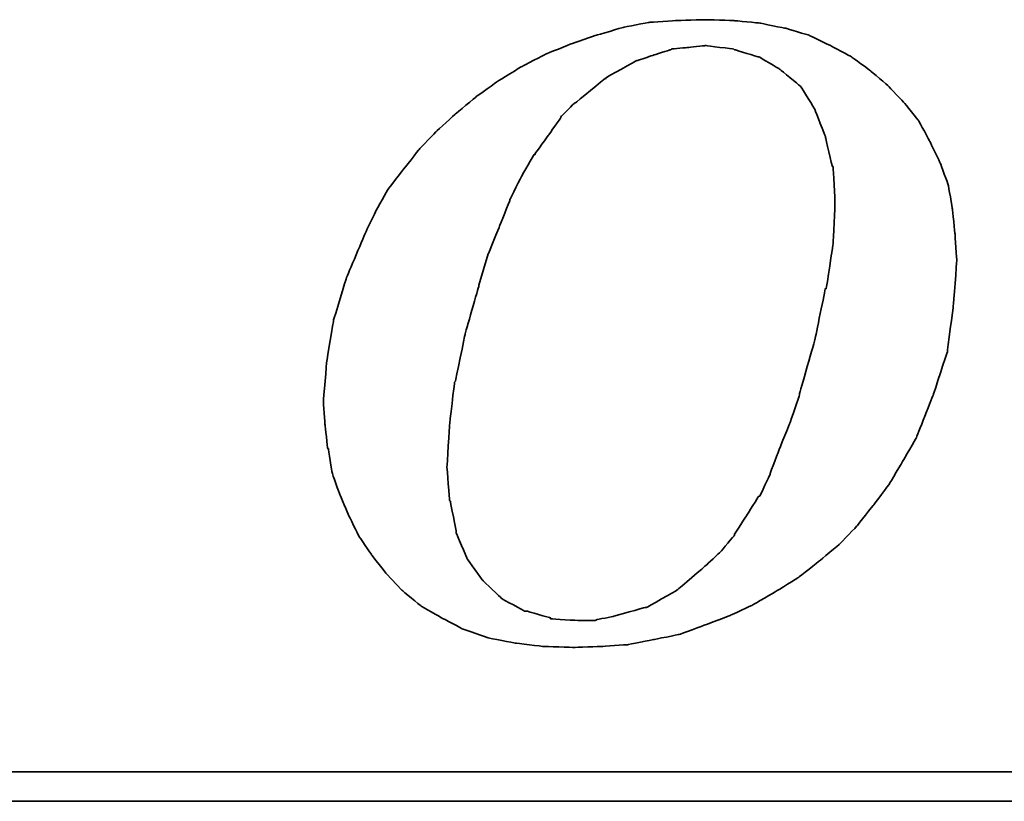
# Model space of a CAD drawing. Header units: millimetres. Extents: x 399 to 570, y 443 to 549.
# Tile 31 of 46: x 536.55 to 539.12, y 505.84 to 507.88. Entities that reach past the tile are written whole.
import ezdxf

# ---------------------------------------------------------------- set-up
doc = ezdxf.new("R2010")
doc.units = ezdxf.units.MM
doc.header["$LTSCALE"] = 0.1
doc.layers.add('DIM', color=4, linetype='CONTINUOUS')
doc.layers.add('layer 1', color=7, linetype='CONTINUOUS')

# ---------------------------------------------------------------- blocks, each defined once
blk = doc.blocks.new('TBI MOTION logo(完整正式版)')
at = {"layer": 'layer 1', "color": 22, "lineweight": 35}
for points, knots in [([(-11.34375, -6.98375), (-11.34375, -6.98375), (-10.91375, -7.43875), (-10.91375, -7.43875), (-10.91375, -7.43875), (-10.91375, -7.43875), (-10.38625, -7.87125), (-10.38625, -7.87125), (-10.38625, -7.87125), (-10.38625, -7.87125), (-9.81125, -8.20375), (-9.81125, -8.20375), (-9.81125, -8.20375), (-9.81125, -8.20375), (-9.21125, -8.51875), (-9.21125, -8.51875), (-9.21125, -8.51875), (-9.21125, -8.51875), (-8.51625, -8.75875), (-8.51625, -8.75875), (-8.51625, -8.75875), (-8.51625, -8.75875), (-7.77125, -8.90375), (-7.77125, -8.90375), (-7.77125, -8.90375), (-7.77125, -8.90375), (-6.97875, -8.99875), (-6.97875, -8.99875), (-6.97875, -8.99875), (-6.97875, -8.99875), (-6.14125, -9.02375), (-6.14125, -9.02375), (-6.14125, -9.02375), (-6.14125, -9.02375), (-5.37125, -8.99875), (-5.37125, -8.99875), (-5.37125, -8.99875), (-5.37125, -8.99875), (-4.65375, -8.94875), (-4.65375, -8.94875), (-4.65375, -8.94875), (-4.65375, -8.94875), (-3.93375, -8.80625), (-3.93375, -8.80625), (-3.93375, -8.80625), (-3.93375, -8.80625), (-3.21375, -8.66375), (-3.21375, -8.66375), (-3.21375, -8.66375), (-3.21375, -8.66375), (-2.49375, -8.39875), (-2.49375, -8.39875), (-2.49375, -8.39875), (-2.49375, -8.39875), (-1.79875, -8.13375), (-1.79875, -8.13375), (-1.79875, -8.13375), (-1.79875, -8.13375), (-1.17375, -7.84375), (-1.17375, -7.84375), (-1.17375, -7.84375), (-1.17375, -7.84375), (-0.52375, -7.46375), (-0.52375, -7.46375), (-0.52375, -7.46375), (-0.52375, -7.46375), (0.10124, -7.07875), (0.10124, -7.07875), (0.10124, -7.07875), (0.10124, -7.07875), (0.67625, -6.62375), (0.67625, -6.62375), (0.67625, -6.62375), (0.67625, -6.62375), (1.24874, -6.14375), (1.24874, -6.14375), (1.24874, -6.14375), (1.24874, -6.14375), (1.72874, -5.64125), (1.72874, -5.64125), (1.72874, -5.64125), (1.72874, -5.64125), (2.18624, -5.06375), (2.18624, -5.06375), (2.18624, -5.06375), (2.18624, -5.06375), (2.61625, -4.48874), (2.61625, -4.48874), (2.61625, -4.48874), (2.61625, -4.48874), (3.00125, -3.83874), (3.00125, -3.83874), (3.00125, -3.83874), (3.00125, -3.83874), (3.36124, -3.21374), (3.36124, -3.21374), (3.36124, -3.21374), (3.36124, -3.21374), (3.84374, -1.99125), (3.84374, -1.99125), (3.84374, -1.99125), (3.84374, -1.99125), (4.22625, -0.81875), (4.22625, -0.81875), (4.22625, -0.81875), (4.22625, -0.81875), (4.39125, 0.45624), (4.39125, 0.45624), (4.39125, 0.45624), (4.39125, 0.45624), (4.48874, 1.70124), (4.48874, 1.70124), (4.48874, 1.70124), (4.48874, 1.70124), (4.43874, 2.44625), (4.43874, 2.44625), (4.43874, 2.44625), (4.43874, 2.44625), (4.36874, 3.14125), (4.36874, 3.14125), (4.36874, 3.14125), (4.36874, 3.14125), (4.25125, 3.81125), (4.25125, 3.81125), (4.25125, 3.81125), (4.25125, 3.81125), (4.03124, 4.41125), (4.03124, 4.41125), (4.03124, 4.41125), (4.03124, 4.41125), (3.74374, 5.01125), (3.74374, 5.01125), (3.74374, 5.01125), (3.74374, 5.01125), (3.43124, 5.58875), (3.43124, 5.58875), (3.43124, 5.58875), (3.43124, 5.58875), (3.02625, 6.09125), (3.02625, 6.09125), (3.02625, 6.09125), (3.02625, 6.09125), (2.59374, 6.54875), (2.59374, 6.54875), (2.59374, 6.54875), (2.59374, 6.54875), (2.09124, 6.98125), (2.09124, 6.98125), (2.09124, 6.98125), (2.09124, 6.98125), (1.56124, 7.36625), (1.56124, 7.36625), (1.56124, 7.36625), (1.56124, 7.36625), (0.98624, 7.67625), (0.98624, 7.67625), (0.98624, 7.67625), (0.98624, 7.67625), (0.38624, 7.96375), (0.38624, 7.96375), (0.38624, 7.96375), (0.38624, 7.96375), (-0.25875, 8.15625), (-0.25875, 8.15625), (-0.25875, 8.15625), (-0.25875, 8.15625), (-0.98125, 8.30125), (-0.98125, 8.30125), (-0.98125, 8.30125), (-0.98125, 8.30125), (-1.70124, 8.37125), (-1.70124, 8.37125), (-1.70124, 8.37125), (-1.70124, 8.37125), (-2.49375, 8.39624), (-2.49375, 8.39624), (-2.49375, 8.39624), (-2.49375, 8.39624), (-3.28625, 8.37125), (-3.28625, 8.37125), (-3.28625, 8.37125), (-3.28625, 8.37125), (-4.05125, 8.32125), (-4.05125, 8.32125), (-4.05125, 8.32125), (-4.05125, 8.32125), (-4.77375, 8.18125), (-4.77375, 8.18125), (-4.77375, 8.18125), (-4.77375, 8.18125), (-5.51625, 7.96375), (-5.51625, 7.96375), (-5.51625, 7.96375), (-5.51625, 7.96375), (-6.21125, 7.72625), (-6.21125, 7.72625), (-6.21125, 7.72625), (-6.21125, 7.72625), (-6.92875, 7.43625), (-6.92875, 7.43625), (-6.92875, 7.43625), (-6.92875, 7.43625), (-7.57875, 7.10125), (-7.57875, 7.10125), (-7.57875, 7.10125), (-7.57875, 7.10125), (-8.24875, 6.69125), (-8.24875, 6.69125), (-8.24875, 6.69125), (-8.24875, 6.69125), (-8.84875, 6.26125), (-8.84875, 6.26125), (-8.84875, 6.26125), (-8.84875, 6.26125), (-9.42625, 5.78125), (-9.42625, 5.78125), (-9.42625, 5.78125), (-9.42625, 5.78125), (-9.95375, 5.30125), (-9.95375, 5.30125), (-9.95375, 5.30125), (-9.95375, 5.30125), (-10.43375, 4.79624), (-10.43375, 4.79624), (-10.43375, 4.79624), (-10.43375, 4.79624), (-10.88875, 4.22125), (-10.88875, 4.22125), (-10.88875, 4.22125), (-10.88875, 4.22125), (-11.29875, 3.69375), (-11.29875, 3.69375), (-11.29875, 3.69375), (-11.29875, 3.69375), (-11.63375, 3.09125), (-11.63375, 3.09125), (-11.63375, 3.09125), (-11.63375, 3.09125), (-11.91875, 2.49625), (-11.91875, 2.49625), (-11.91875, 2.49625), (-11.91875, 2.49625), (-12.44875, 1.24625), (-12.44875, 1.24625), (-12.44875, 1.24625), (-12.44875, 1.24625), (-12.80875, 0.06874), (-12.80875, 0.06874), (-12.80875, 0.06874), (-12.80875, 0.06874), (-12.99875, -1.07875), (-12.99875, -1.07875), (-12.99875, -1.07875), (-12.99875, -1.07875), (-13.09375, -2.18375), (-13.09375, -2.18375), (-13.09375, -2.18375), (-13.09375, -2.18375), (-13.04875, -2.85375), (-13.04875, -2.85375), (-13.04875, -2.85375), (-13.04875, -2.85375), (-12.97375, -3.50375), (-12.97375, -3.50375), (-12.97375, -3.50375), (-12.97375, -3.50375), (-12.95375, -3.50375), (-12.95375, -3.50375), (-12.95375, -3.50375), (-12.95375, -3.50375), (-12.85375, -4.17375), (-12.85375, -4.17375), (-12.85375, -4.17375), (-12.85375, -4.17375), (-12.63875, -4.77624), (-12.63875, -4.77624), (-12.63875, -4.77624), (-12.63875, -4.77624), (-12.39875, -5.35125), (-12.39875, -5.35125), (-12.39875, -5.35125), (-12.39875, -5.35125), (-12.11375, -5.92875), (-12.11375, -5.92875), (-12.11375, -5.92875), (-12.11375, -5.92875), (-11.75375, -6.45375), (-11.75375, -6.45375), (-11.75375, -6.45375), (-11.75375, -6.45375), (-11.34375, -6.98375), (-11.34375, -6.98375)], [0, 0, 0, 0, 0.01369863, 0.01369863, 0.01369863, 0.01369864, 0.02739726, 0.02739726, 0.02739726, 0.02739727, 0.04109589, 0.04109589, 0.04109589, 0.0410959, 0.05479452, 0.05479452, 0.05479452, 0.05479453, 0.06849315, 0.06849315, 0.06849315, 0.06849316, 0.08219178, 0.08219178, 0.08219178, 0.08219179, 0.09589041, 0.09589041, 0.09589041, 0.09589042, 0.10958904, 0.10958904, 0.10958904, 0.10958905, 0.12328767, 0.12328767, 0.12328767, 0.12328768, 0.1369863, 0.1369863, 0.1369863, 0.13698631, 0.15068493, 0.15068493, 0.15068493, 0.15068494, 0.16438356, 0.16438356, 0.16438356, 0.16438357, 0.17808219, 0.17808219, 0.17808219, 0.1780822, 0.19178082, 0.19178082, 0.19178082, 0.19178083, 0.20547945, 0.20547945, 0.20547945, 0.20547946, 0.21917808, 0.21917808, 0.21917808, 0.21917809, 0.23287671, 0.23287671, 0.23287671, 0.23287672, 0.24657534, 0.24657534, 0.24657534, 0.24657535, 0.26027397, 0.26027397, 0.26027397, 0.26027398, 0.2739726, 0.2739726, 0.2739726, 0.27397261, 0.28767123, 0.28767123, 0.28767123, 0.28767124, 0.30136986, 0.30136986, 0.30136986, 0.30136987, 0.31506849, 0.31506849, 0.31506849, 0.3150685, 0.32876712, 0.32876712, 0.32876712, 0.32876713, 0.34246575, 0.34246575, 0.34246575, 0.34246576, 0.35616438, 0.35616438, 0.35616438, 0.35616439, 0.36986301, 0.36986301, 0.36986301, 0.36986302, 0.38356164, 0.38356164, 0.38356164, 0.38356165, 0.39726027, 0.39726027, 0.39726027, 0.39726028, 0.4109589, 0.4109589, 0.4109589, 0.41095891, 0.42465753, 0.42465753, 0.42465753, 0.42465754, 0.43835616, 0.43835616, 0.43835616, 0.43835617, 0.45205479, 0.45205479, 0.45205479, 0.4520548, 0.46575342, 0.46575342, 0.46575342, 0.46575343, 0.47945205, 0.47945205, 0.47945205, 0.47945206, 0.49315068, 0.49315068, 0.49315068, 0.49315069, 0.50684932, 0.50684932, 0.50684932, 0.50684933, 0.52054795, 0.52054795, 0.52054795, 0.52054796, 0.53424658, 0.53424658, 0.53424658, 0.53424659, 0.54794521, 0.54794521, 0.54794521, 0.54794522, 0.56164384, 0.56164384, 0.56164384, 0.56164385, 0.57534247, 0.57534247, 0.57534247, 0.57534248, 0.5890411, 0.5890411, 0.5890411, 0.58904111, 0.60273973, 0.60273973, 0.60273973, 0.60273974, 0.61643836, 0.61643836, 0.61643836, 0.61643837, 0.63013699, 0.63013699, 0.63013699, 0.630137, 0.64383562, 0.64383562, 0.64383562, 0.64383563, 0.65753425, 0.65753425, 0.65753425, 0.65753426, 0.67123288, 0.67123288, 0.67123288, 0.67123289, 0.68493151, 0.68493151, 0.68493151, 0.68493152, 0.69863014, 0.69863014, 0.69863014, 0.69863015, 0.71232877, 0.71232877, 0.71232877, 0.71232878, 0.7260274, 0.7260274, 0.7260274, 0.72602741, 0.73972603, 0.73972603, 0.73972603, 0.73972604, 0.75342466, 0.75342466, 0.75342466, 0.75342467, 0.76712329, 0.76712329, 0.76712329, 0.7671233, 0.78082192, 0.78082192, 0.78082192, 0.78082193, 0.79452055, 0.79452055, 0.79452055, 0.79452056, 0.80821918, 0.80821918, 0.80821918, 0.80821919, 0.82191781, 0.82191781, 0.82191781, 0.82191782, 0.83561644, 0.83561644, 0.83561644, 0.83561645, 0.84931507, 0.84931507, 0.84931507, 0.84931508, 0.8630137, 0.8630137, 0.8630137, 0.86301371, 0.87671233, 0.87671233, 0.87671233, 0.87671234, 0.89041096, 0.89041096, 0.89041096, 0.89041097, 0.90410959, 0.90410959, 0.90410959, 0.9041096, 0.91780822, 0.91780822, 0.91780822, 0.91780823, 0.93150685, 0.93150685, 0.93150685, 0.93150686, 0.94520548, 0.94520548, 0.94520548, 0.94520549, 0.95890411, 0.95890411, 0.95890411, 0.95890412, 0.97260274, 0.97260274, 0.97260274, 0.97260275, 0.98630137, 0.98630137, 0.98630137, 0.98630138, 1, 1, 1, 1]), ([(-8.77875, 1.03124), (-8.77875, 1.03124), (-8.51625, 1.89625), (-8.51625, 1.89625), (-8.51625, 1.89625), (-8.51625, 1.89625), (-8.20375, 2.66375), (-8.20375, 2.66375), (-8.20375, 2.66375), (-8.20375, 2.66375), (-7.91625, 3.38125), (-7.91625, 3.38125), (-7.91625, 3.38125), (-7.91625, 3.38125), (-7.91625, 3.40624), (-7.91625, 3.40624), (-7.91625, 3.40624), (-7.91625, 3.40624), (-7.57875, 4.07624), (-7.57875, 4.07624), (-7.57875, 4.07624), (-7.57875, 4.07624), (-7.24375, 4.65125), (-7.24375, 4.65125), (-7.24375, 4.65125), (-7.24375, 4.65125), (-7.21875, 4.65125), (-7.21875, 4.65125), (-7.21875, 4.65125), (-7.21875, 4.65125), (-7.21875, 4.67624), (-7.21875, 4.67624), (-7.21875, 4.67624), (-7.21875, 4.67624), (-6.83625, 5.20375), (-6.83625, 5.20375), (-6.83625, 5.20375), (-6.83625, 5.20375), (-6.49875, 5.68625), (-6.49875, 5.68625), (-6.49875, 5.68625), (-6.49875, 5.68625), (-6.49875, 5.70625), (-6.49875, 5.70625), (-6.49875, 5.70625), (-6.49875, 5.70625), (-6.11625, 6.09125), (-6.11625, 6.09125), (-6.11625, 6.09125), (-6.11625, 6.09125), (-6.09125, 6.09125), (-6.09125, 6.09125), (-6.09125, 6.09125), (-6.09125, 6.09125), (-5.27375, 6.76625), (-5.27375, 6.76625), (-5.27375, 6.76625), (-5.27375, 6.76625), (-5.24875, 6.76625), (-5.24875, 6.76625), (-5.24875, 6.76625), (-5.24875, 6.76625), (-5.24875, 6.78625), (-5.24875, 6.78625), (-5.24875, 6.78625), (-5.24875, 6.78625), (-4.38875, 7.26624), (-4.38875, 7.26624), (-4.38875, 7.26624), (-4.38875, 7.26624), (-4.36125, 7.26624), (-4.36125, 7.26624), (-4.36125, 7.26624), (-4.36125, 7.26624), (-3.93375, 7.41125), (-3.93375, 7.41125), (-3.93375, 7.41125), (-3.93375, 7.41125), (-3.47375, 7.55625), (-3.47375, 7.55625), (-3.47375, 7.55625), (-3.47375, 7.55625), (-3.45375, 7.55625), (-3.45375, 7.55625), (-3.45375, 7.55625), (-3.45375, 7.55625), (-3.42875, 7.58124), (-3.42875, 7.58124), (-3.42875, 7.58124), (-3.42875, 7.58124), (-2.97375, 7.62625), (-2.97375, 7.62625), (-2.97375, 7.62625), (-2.97375, 7.62625), (-2.49375, 7.67625), (-2.49375, 7.67625), (-2.49375, 7.67625), (-2.49375, 7.67625), (-2.46875, 7.67625), (-2.46875, 7.67625), (-2.46875, 7.67625), (-2.46875, 7.67625), (-1.70124, 7.58124), (-1.70124, 7.58124), (-1.70124, 7.58124), (-1.70124, 7.58124), (-1.67875, 7.55625), (-1.67875, 7.55625), (-1.67875, 7.55625), (-1.67875, 7.55625), (-1.65375, 7.55625), (-1.65375, 7.55625), (-1.65375, 7.55625), (-1.65375, 7.55625), (-1.03125, 7.36625), (-1.03125, 7.36625), (-1.03125, 7.36625), (-1.03125, 7.36625), (-1.00625, 7.36625), (-1.00625, 7.36625), (-1.00625, 7.36625), (-1.00625, 7.36625), (-0.43124, 7.02624), (-0.43124, 7.02624), (-0.43124, 7.02624), (-0.43124, 7.02624), (-0.40625, 7.00624), (-0.40625, 7.00624), (-0.40625, 7.00624), (-0.40625, 7.00624), (0.12124, 6.57124), (0.12124, 6.57124), (0.12124, 6.57124), (0.12124, 6.57124), (0.14624, 6.54875), (0.14624, 6.54875), (0.14624, 6.54875), (0.14624, 6.54875), (0.17124, 6.52375), (0.17124, 6.52375), (0.17124, 6.52375), (0.17124, 6.52375), (0.55625, 5.89875), (0.55625, 5.89875), (0.55625, 5.89875), (0.55625, 5.89875), (0.55625, 5.87625), (0.55625, 5.87625), (0.55625, 5.87625), (0.55625, 5.87625), (0.84124, 5.15625), (0.84124, 5.15625), (0.84124, 5.15625), (0.84124, 5.15625), (0.84124, 5.13125), (0.84124, 5.13125), (0.84124, 5.13125), (0.84124, 5.13125), (1.03624, 4.31875), (1.03624, 4.31875), (1.03624, 4.31875), (1.03624, 4.31875), (1.05624, 4.31875), (1.05624, 4.31875), (1.05624, 4.31875), (1.05624, 4.31875), (1.05624, 4.29125), (1.05624, 4.29125), (1.05624, 4.29125), (1.05624, 4.29125), (1.10625, 3.33125), (1.10625, 3.33125), (1.10625, 3.33125), (1.10625, 3.33125), (1.10625, 3.30875), (1.10625, 3.30875), (1.10625, 3.30875), (1.10625, 3.30875), (1.05624, 2.20624), (1.05624, 2.20624), (1.05624, 2.20624), (1.05624, 2.20624), (1.05624, 2.18124), (1.05624, 2.18124), (1.05624, 2.18124), (1.05624, 2.18124), (0.86624, 0.93624), (0.86624, 0.93624), (0.86624, 0.93624), (0.86624, 0.93624), (0.84124, 0.93624), (0.84124, 0.93624), (0.84124, 0.93624), (0.84124, 0.93624), (0.55625, -0.45874), (0.55625, -0.45874), (0.55625, -0.45874), (0.55625, -0.45874), (0.12124, -1.99125), (0.12124, -1.99125), (0.12124, -1.99125), (0.12124, -1.99125), (0.12124, -2.01874), (0.12124, -2.01874), (0.12124, -2.01874), (0.12124, -2.01874), (-0.13874, -2.78375), (-0.13874, -2.78375), (-0.13874, -2.78375), (-0.13874, -2.78375), (-0.43124, -3.50375), (-0.43124, -3.50375), (-0.43124, -3.50375), (-0.43124, -3.50375), (-0.69375, -4.19875), (-0.69375, -4.19875), (-0.69375, -4.19875), (-0.69375, -4.19875), (-0.69375, -4.22375), (-0.69375, -4.22375), (-0.69375, -4.22375), (-0.69375, -4.22375), (-0.98125, -4.82374), (-0.98125, -4.82374), (-0.98125, -4.82374), (-0.98125, -4.82374), (-1.00625, -4.82374), (-1.00625, -4.82374), (-1.00625, -4.82374), (-1.00625, -4.82374), (-1.33875, -5.35125), (-1.33875, -5.35125), (-1.33875, -5.35125), (-1.33875, -5.35125), (-1.67875, -5.87875), (-1.67875, -5.87875), (-1.67875, -5.87875), (-1.67875, -5.87875), (-1.67875, -5.90375), (-1.67875, -5.90375), (-1.67875, -5.90375), (-1.67875, -5.90375), (-2.05875, -6.35875), (-2.05875, -6.35875), (-2.05875, -6.35875), (-2.05875, -6.35875), (-2.08375, -6.38375), (-2.08375, -6.38375), (-2.08375, -6.38375), (-2.08375, -6.38375), (-2.46875, -6.74375), (-2.46875, -6.74375), (-2.46875, -6.74375), (-2.46875, -6.74375), (-3.25875, -7.41625), (-3.25875, -7.41625), (-3.25875, -7.41625), (-3.25875, -7.41625), (-3.28625, -7.43875), (-3.28625, -7.43875), (-3.28625, -7.43875), (-3.28625, -7.43875), (-4.12375, -7.91875), (-4.12375, -7.91875), (-4.12375, -7.91875), (-4.12375, -7.91875), (-4.14875, -7.91875), (-4.14875, -7.91875), (-4.14875, -7.91875), (-4.14875, -7.91875), (-4.17125, -7.91875), (-4.17125, -7.91875), (-4.17125, -7.91875), (-4.17125, -7.91875), (-5.03375, -8.15875), (-5.03375, -8.15875), (-5.03375, -8.15875), (-5.03375, -8.15875), (-5.51625, -8.25625), (-5.51625, -8.25625), (-5.51625, -8.25625), (-5.51625, -8.25625), (-5.54125, -8.27875), (-5.54125, -8.27875), (-5.54125, -8.27875), (-5.54125, -8.27875), (-5.56375, -8.27875), (-5.56375, -8.27875), (-5.56375, -8.27875), (-5.56375, -8.27875), (-5.99625, -8.27875), (-5.99625, -8.27875), (-5.99625, -8.27875), (-5.99625, -8.27875), (-6.76375, -8.23125), (-6.76375, -8.23125), (-6.76375, -8.23125), (-6.76375, -8.23125), (-6.78875, -8.23125), (-6.78875, -8.23125), (-6.78875, -8.23125), (-6.78875, -8.23125), (-6.78875, -8.20375), (-6.78875, -8.20375), (-6.78875, -8.20375), (-6.78875, -8.20375), (-7.45875, -8.01375), (-7.45875, -8.01375), (-7.45875, -8.01375), (-7.45875, -8.01375), (-7.48375, -8.01375), (-7.48375, -8.01375), (-7.48375, -8.01375), (-7.48375, -8.01375), (-7.50875, -8.01375), (-7.50875, -8.01375), (-7.50875, -8.01375), (-7.50875, -8.01375), (-8.13125, -7.67875), (-8.13125, -7.67875), (-8.13125, -7.67875), (-8.13125, -7.67875), (-8.15625, -7.65375), (-8.15625, -7.65375), (-8.15625, -7.65375), (-8.15625, -7.65375), (-8.65875, -7.17375), (-8.65875, -7.17375), (-8.65875, -7.17375), (-8.65875, -7.17375), (-8.68375, -7.14875), (-8.68375, -7.14875), (-8.68375, -7.14875), (-8.68375, -7.14875), (-9.08875, -6.57375), (-9.08875, -6.57375), (-9.08875, -6.57375), (-9.08875, -6.57375), (-9.11375, -6.54875), (-9.11375, -6.54875), (-9.11375, -6.54875), (-9.11375, -6.54875), (-9.11375, -6.52875), (-9.11375, -6.52875), (-9.11375, -6.52875), (-9.11375, -6.52875), (-9.40375, -5.85375), (-9.40375, -5.85375), (-9.40375, -5.85375), (-9.40375, -5.85375), (-9.40375, -5.82875), (-9.40375, -5.82875), (-9.40375, -5.82875), (-9.40375, -5.82875), (-9.56875, -4.96875), (-9.56875, -4.96875), (-9.56875, -4.96875), (-9.56875, -4.96875), (-9.59375, -4.94375), (-9.59375, -4.94375), (-9.59375, -4.94375), (-9.59375, -4.94375), (-9.66375, -4.03375), (-9.66375, -4.03375), (-9.66375, -4.03375), (-9.66375, -4.03375), (-9.66375, -4.00875), (-9.66375, -4.00875), (-9.66375, -4.00875), (-9.66375, -4.00875), (-9.59375, -2.85375), (-9.59375, -2.85375), (-9.59375, -2.85375), (-9.59375, -2.85375), (-9.45125, -1.65875), (-9.45125, -1.65875), (-9.45125, -1.65875), (-9.45125, -1.65875), (-9.42625, -1.63375), (-9.42625, -1.63375), (-9.42625, -1.63375), (-9.42625, -1.63375), (-9.16125, -0.33875), (-9.16125, -0.33875), (-9.16125, -0.33875), (-9.16125, -0.33875), (-8.77875, 1.00624), (-8.77875, 1.00624), (-8.77875, 1.00624), (-8.77875, 1.00624), (-8.77875, 1.03124), (-8.77875, 1.03124)], [0, 0, 0, 0, 0.01020408, 0.01020408, 0.01020408, 0.01020409, 0.02040816, 0.02040816, 0.02040816, 0.02040817, 0.03061224, 0.03061224, 0.03061224, 0.03061225, 0.04081633, 0.04081633, 0.04081633, 0.04081634, 0.05102041, 0.05102041, 0.05102041, 0.05102042, 0.06122449, 0.06122449, 0.06122449, 0.0612245, 0.07142857, 0.07142857, 0.07142857, 0.07142858, 0.08163265, 0.08163265, 0.08163265, 0.08163266, 0.09183673, 0.09183673, 0.09183673, 0.09183674, 0.10204082, 0.10204082, 0.10204082, 0.10204083, 0.1122449, 0.1122449, 0.1122449, 0.11224491, 0.12244898, 0.12244898, 0.12244898, 0.12244899, 0.13265306, 0.13265306, 0.13265306, 0.13265307, 0.14285714, 0.14285714, 0.14285714, 0.14285715, 0.15306122, 0.15306122, 0.15306122, 0.15306123, 0.16326531, 0.16326531, 0.16326531, 0.16326532, 0.17346939, 0.17346939, 0.17346939, 0.1734694, 0.18367347, 0.18367347, 0.18367347, 0.18367348, 0.19387755, 0.19387755, 0.19387755, 0.19387756, 0.20408163, 0.20408163, 0.20408163, 0.20408164, 0.21428571, 0.21428571, 0.21428571, 0.21428572, 0.2244898, 0.2244898, 0.2244898, 0.22448981, 0.23469388, 0.23469388, 0.23469388, 0.23469389, 0.24489796, 0.24489796, 0.24489796, 0.24489797, 0.25510204, 0.25510204, 0.25510204, 0.25510205, 0.26530612, 0.26530612, 0.26530612, 0.26530613, 0.2755102, 0.2755102, 0.2755102, 0.27551021, 0.28571429, 0.28571429, 0.28571429, 0.2857143, 0.29591837, 0.29591837, 0.29591837, 0.29591838, 0.30612245, 0.30612245, 0.30612245, 0.30612246, 0.31632653, 0.31632653, 0.31632653, 0.31632654, 0.32653061, 0.32653061, 0.32653061, 0.32653062, 0.33673469, 0.33673469, 0.33673469, 0.3367347, 0.34693878, 0.34693878, 0.34693878, 0.34693879, 0.35714286, 0.35714286, 0.35714286, 0.35714287, 0.36734694, 0.36734694, 0.36734694, 0.36734695, 0.37755102, 0.37755102, 0.37755102, 0.37755103, 0.3877551, 0.3877551, 0.3877551, 0.38775511, 0.39795918, 0.39795918, 0.39795918, 0.39795919, 0.40816327, 0.40816327, 0.40816327, 0.40816328, 0.41836735, 0.41836735, 0.41836735, 0.41836736, 0.42857143, 0.42857143, 0.42857143, 0.42857144, 0.43877551, 0.43877551, 0.43877551, 0.43877552, 0.44897959, 0.44897959, 0.44897959, 0.4489796, 0.45918367, 0.45918367, 0.45918367, 0.45918368, 0.46938776, 0.46938776, 0.46938776, 0.46938777, 0.47959184, 0.47959184, 0.47959184, 0.47959185, 0.48979592, 0.48979592, 0.48979592, 0.48979593, 0.5, 0.5, 0.5, 0.50000001, 0.51020408, 0.51020408, 0.51020408, 0.51020409, 0.52040816, 0.52040816, 0.52040816, 0.52040817, 0.53061224, 0.53061224, 0.53061224, 0.53061225, 0.54081633, 0.54081633, 0.54081633, 0.54081634, 0.55102041, 0.55102041, 0.55102041, 0.55102042, 0.56122449, 0.56122449, 0.56122449, 0.5612245, 0.57142857, 0.57142857, 0.57142857, 0.57142858, 0.58163265, 0.58163265, 0.58163265, 0.58163266, 0.59183673, 0.59183673, 0.59183673, 0.59183674, 0.60204082, 0.60204082, 0.60204082, 0.60204083, 0.6122449, 0.6122449, 0.6122449, 0.61224491, 0.62244898, 0.62244898, 0.62244898, 0.62244899, 0.63265306, 0.63265306, 0.63265306, 0.63265307, 0.64285714, 0.64285714, 0.64285714, 0.64285715, 0.65306122, 0.65306122, 0.65306122, 0.65306123, 0.66326531, 0.66326531, 0.66326531, 0.66326532, 0.67346939, 0.67346939, 0.67346939, 0.6734694, 0.68367347, 0.68367347, 0.68367347, 0.68367348, 0.69387755, 0.69387755, 0.69387755, 0.69387756, 0.70408163, 0.70408163, 0.70408163, 0.70408164, 0.71428571, 0.71428571, 0.71428571, 0.71428572, 0.7244898, 0.7244898, 0.7244898, 0.72448981, 0.73469388, 0.73469388, 0.73469388, 0.73469389, 0.74489796, 0.74489796, 0.74489796, 0.74489797, 0.75510204, 0.75510204, 0.75510204, 0.75510205, 0.76530612, 0.76530612, 0.76530612, 0.76530613, 0.7755102, 0.7755102, 0.7755102, 0.77551021, 0.78571429, 0.78571429, 0.78571429, 0.7857143, 0.79591837, 0.79591837, 0.79591837, 0.79591838, 0.80612245, 0.80612245, 0.80612245, 0.80612246, 0.81632653, 0.81632653, 0.81632653, 0.81632654, 0.82653061, 0.82653061, 0.82653061, 0.82653062, 0.83673469, 0.83673469, 0.83673469, 0.8367347, 0.84693878, 0.84693878, 0.84693878, 0.84693879, 0.85714286, 0.85714286, 0.85714286, 0.85714287, 0.86734694, 0.86734694, 0.86734694, 0.86734695, 0.87755102, 0.87755102, 0.87755102, 0.87755103, 0.8877551, 0.8877551, 0.8877551, 0.88775511, 0.89795918, 0.89795918, 0.89795918, 0.89795919, 0.90816327, 0.90816327, 0.90816327, 0.90816328, 0.91836735, 0.91836735, 0.91836735, 0.91836736, 0.92857143, 0.92857143, 0.92857143, 0.92857144, 0.93877551, 0.93877551, 0.93877551, 0.93877552, 0.94897959, 0.94897959, 0.94897959, 0.9489796, 0.95918367, 0.95918367, 0.95918367, 0.95918368, 0.96938776, 0.96938776, 0.96938776, 0.96938777, 0.97959184, 0.97959184, 0.97959184, 0.97959185, 0.98979592, 0.98979592, 0.98979592, 0.98979593, 1, 1, 1, 1]), ([(75.90875, -9.47875), (75.90875, -9.47875), (75.90875, -12.28625), (75.90875, -12.28625), (75.90875, -12.28625), (75.90875, -12.28625), (75.90875, -12.47875), (75.90875, -12.47875), (75.90875, -12.47875), (75.90875, -12.47875), (75.71625, -12.47875), (75.71625, -12.47875), (75.71625, -12.47875), (75.71625, -12.47875), (-88.32875, -12.47875), (-88.32875, -12.47875), (-88.32875, -12.47875), (-88.32875, -12.47875), (-88.32875, -13.29375), (-88.32875, -13.29375), (-88.32875, -13.29375), (-88.32875, -13.29375), (82.89125, -13.29375), (82.89125, -13.29375), (82.89125, -13.29375), (82.89125, -13.29375), (75.90875, -9.47875), (75.90875, -9.47875)], [0, 0, 0, 0, 0.14285714, 0.14285714, 0.14285714, 0.14285715, 0.28571429, 0.28571429, 0.28571429, 0.2857143, 0.42857143, 0.42857143, 0.42857143, 0.42857144, 0.57142857, 0.57142857, 0.57142857, 0.57142858, 0.71428571, 0.71428571, 0.71428571, 0.71428572, 0.85714286, 0.85714286, 0.85714286, 0.85714287, 1, 1, 1, 1])]:
    blk.add_open_spline(points, degree=3, knots=knots, dxfattribs=at)

msp = doc.modelspace()

# ---------------------------------------------------------------- block references
at = {"layer": 'DIM', "color": 7, "xscale": 0.0941540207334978, "yscale": 0.0941540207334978, "zscale": 0.0941540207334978}
msp.add_blockref('TBI MOTION logo(完整正式版)', (538.5768, 507.0924), dxfattribs=at)

doc.saveas('drawing.dxf')
